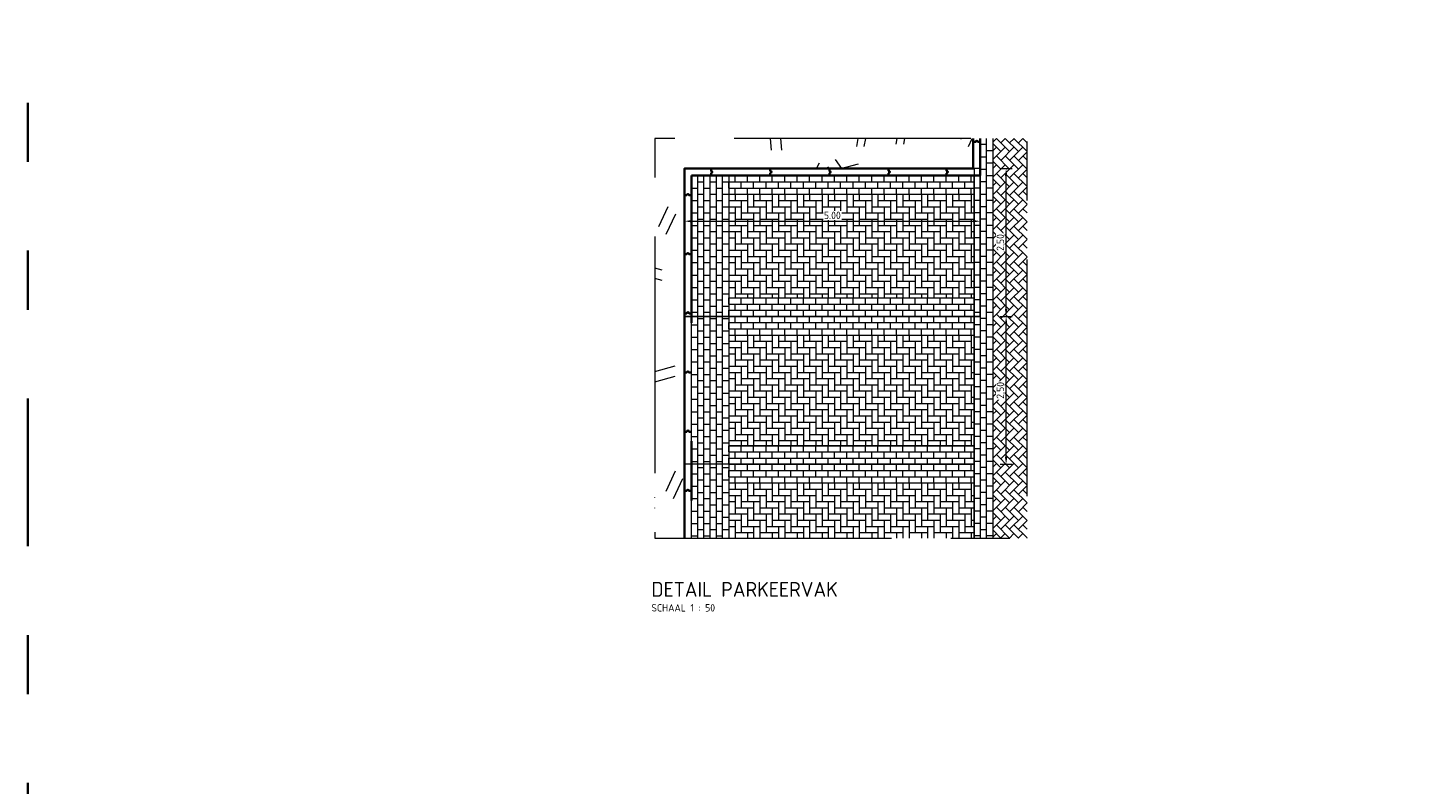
# Model space of a CAD drawing. Header units: metres. Extents: x 90794 to 91984, y 464666 to 465269.
# Tile 43 of 81: x 91469 to 91493, y 465060 to 465073. Entities that reach past the tile are written whole.
import ezdxf

# ---------------------------------------------------------------- set-up
doc = ezdxf.new("R2010")
doc.units = ezdxf.units.M
for name, pattern in [('AL-TEKENBLADGRENS', [11.5, 2.5, -1.5, 1, -1.5, 1, -1.5, 2.5]), ('VH-OPSLUITBAND_120X250_A', [13, 8, -2, 1, -2]), ('XX-AFBREEK', [7, 4, -1, 1, -1])]:
    doc.linetypes.add(name, pattern=pattern)
for name, color, linetype, lineweight in [('N-WE-GR-GRAS_RUIGGRAS-A-500', 62, 'Continuous', 18), ('N-WE-VH-KANTOPSLUITING_OPSLUITBAND_120X250-G', 150, 'VH-OPSLUITBAND_120X250_A', 35), ('N-WE-VH-M', 7, 'Continuous', 18), ('N-WE-VH-VERHARDING-G', 7, 'Continuous', 35), ('N-WE-VH-VERHARDING_BETONSTRAATSTEEN_KEIFORMAAT-A-50', 251, 'Continuous', 18), ('X-XX-AL-AFBREEKLIJN-G', 7, 'XX-AFBREEK', 18), ('X-XX-AL-TEKENBLADGRENS-G', 7, 'AL-TEKENBLADGRENS', 35), ('X-XX-AL-VERWIJZING-S', 7, 'Continuous', 25)]:
    doc.layers.add(name, color=color, linetype=linetype, lineweight=lineweight)
doc.layers.add('X-XX-AL-HULPLIJN-G', color=155, linetype='Continuous', lineweight=18, plot=False)
doc.layers.get('0').freeze()
doc.styles.add('NLCS-ISO', font='NLCS-ISO.ttf')
doc.styles.add('NLCS-ISO-M50-T25', font='NLCS-ISO.ttf', dxfattribs={"height": 0.125})
doc.dimstyles.new('NLCS-M50-T25-PIJL_L2_H1', dxfattribs={"dimscale": 0.05, "dimtxt": 2.5, "dimasz": 2.5, "dimexe": 2, "dimexo": 2, "dimgap": 0.7, "dimtad": 1, "dimzin": 0, "dimdsep": 46, "dimtxsty": 'NLCS-ISO-M50-T25', "dimcen": 0, "dimdle": 2, "dimclrd": 256, "dimclre": 256, "dimclrt": 256, "dimadec": 1, "dimazin": 0, "dimtfac": 1, "dimtdec": 3, "dimtofl": 0, "dimtmove": 0, "dimatfit": 3, "dimfxl": 2, "dimfxlon": 1, "dimtfillclr": 256, "dimtolj": 1, "dimtzin": 0, "dimlwd": -1, "dimlwe": -1, "dimarcsym": 0})

# ---------------------------------------------------------------- blocks, each defined once
blk = doc.blocks.new('SAL-VERWIJZING_ONDERSCHRIFT-SO')
at = {"linetype": 'Continuous', "style": 'NLCS-ISO'}
blk.add_text('SCHAAL 1 :', height=2.5, dxfattribs=at).set_placement((0, -3.75))
at = {"style": 'NLCS-ISO'}
for tag, p, height in [('OMSCHRIJVING', (0, 1.25), 5), ('SCHAAL', (18.15, -3.75), 2.5)]:
    blk.add_attdef(tag, p, '', height=height, dxfattribs=at)
blk = doc.blocks.new('*D227')
at = {"layer": 'Defpoints', "color": 0, "transparency": 16777216}
for p in [(91480.074, 465070.124), (91485.074, 465070.124), (91485.074, 465069.234)]:
    blk.add_point(p, dxfattribs=at)
at = {"layer": 'N-WE-VH-M', "transparency": 16777216}
for p, q in [((91480.074, 465069.334), (91480.074, 465069.134)), ((91485.074, 465069.334), (91485.074, 465069.134)), ((91480.199, 465069.234), (91484.949, 465069.234))]:
    blk.add_line(p, q, dxfattribs=at)
for points in [[(91480.199, 465069.255), (91480.199, 465069.213), (91480.074, 465069.234)], [(91484.949, 465069.255), (91484.949, 465069.213), (91485.074, 465069.234)]]:
    blk.add_solid(points, dxfattribs=at)
at = {"layer": 'N-WE-VH-M', "transparency": 16777216, "insert": (91482.574, 465069.332), "char_height": 0.125, "attachment_point": 5, "style": 'NLCS-ISO-M50-T25', "bg_fill": 3, "box_fill_scale": 1.1, "bg_fill_color": 256, "bg_fill_true_color": 13158600, "bg_fill_transparency": 0}
blk.add_mtext('\\A1;5.00', dxfattribs=at)
blk = doc.blocks.new('*D228')
at = {"layer": 'Defpoints', "color": 0, "transparency": 16777216}
for p in [(91485.074, 465067.624), (91485.51, 465067.624), (91485.074, 465065.124)]:
    blk.add_point(p, dxfattribs=at)
at = {"layer": 'N-WE-VH-M', "transparency": 16777216}
for p, q in [((91485.41, 465067.624), (91485.61, 465067.624)), ((91485.51, 465065.249), (91485.51, 465067.499)), ((91485.41, 465065.124), (91485.61, 465065.124))]:
    blk.add_line(p, q, dxfattribs=at)
for points in [[(91485.489, 465067.499), (91485.53, 465067.499), (91485.51, 465067.624)], [(91485.489, 465065.249), (91485.53, 465065.249), (91485.51, 465065.124)]]:
    blk.add_solid(points, dxfattribs=at)
at = {"layer": 'N-WE-VH-M', "transparency": 16777216, "insert": (91485.412, 465066.374), "char_height": 0.125, "attachment_point": 5, "rotation": 90, "style": 'NLCS-ISO-M50-T25', "bg_fill": 3, "box_fill_scale": 1.1, "bg_fill_color": 256, "bg_fill_true_color": 13158600, "bg_fill_transparency": 0}
blk.add_mtext('\\A1;2.50', dxfattribs=at)
blk = doc.blocks.new('*D229')
at = {"layer": 'Defpoints', "color": 0, "transparency": 16777216}
for p in [(91485.074, 465070.124), (91485.51, 465070.124), (91485.074, 465067.624)]:
    blk.add_point(p, dxfattribs=at)
at = {"layer": 'N-WE-VH-M', "transparency": 16777216}
for p, q in [((91485.41, 465070.124), (91485.61, 465070.124)), ((91485.51, 465067.749), (91485.51, 465069.999)), ((91485.41, 465067.624), (91485.61, 465067.624))]:
    blk.add_line(p, q, dxfattribs=at)
for points in [[(91485.489, 465069.999), (91485.53, 465069.999), (91485.51, 465070.124)], [(91485.489, 465067.749), (91485.53, 465067.749), (91485.51, 465067.624)]]:
    blk.add_solid(points, dxfattribs=at)
at = {"layer": 'N-WE-VH-M', "transparency": 16777216, "insert": (91485.412, 465068.874), "char_height": 0.125, "attachment_point": 5, "rotation": 90, "style": 'NLCS-ISO-M50-T25', "bg_fill": 3, "box_fill_scale": 1.1, "bg_fill_color": 256, "bg_fill_true_color": 13158600, "bg_fill_transparency": 0}
blk.add_mtext('\\A1;2.50', dxfattribs=at)

msp = doc.modelspace()

# ---------------------------------------------------------------- hatches: boundary and pattern name
at = {"layer": 'N-WE-GR-GRAS_RUIGGRAS-A-500'}
h = msp.add_hatch(dxfattribs=at)
h.set_pattern_fill('AGR-GRAS_RUIGGRAS-SO', color=256, scale=0.025, pattern_type=2)
h.set_pattern_definition([(40, (0, 0), (-1.387956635, 3.404291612), [0.375, -4]), (40, (0.125, -0.125), (-1.387956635, 3.404291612), [0.375, -4]), (95, (0.75, -0.125), (-3.93183054, 1.914604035), [0.375, -2]), (95, (0.925, -0.125), (-3.93183054, 1.914604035), [0.375, -2]), (125, (1, 0.5), (-3.686609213, 0.47054491), [0.375, -2.5]), (125, (1.125, 0.625), (-3.686609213, 0.47054491), [0.375, -2.5]), (15, (0, 0.625), (0.801841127, 2.803043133), [0.375, -2]), (15, (0, 0.8), (0.801841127, 2.803043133), [0.375, -2]), (165, (0, 0.625), (-2.41946016, -3.23399328), [0.375, -2]), (165, (0, 0.8), (-2.41946016, -3.23399328), [0.375, -2]), (65, (0, 0), (-1.33717003, 1.864832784), [0.375, -2.5]), (65, (0.125, -0.125), (-1.33717003, 1.864832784), [0.375, -2.5]), (80, (0.75, -0.125), (-3.302320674, 2.86699811), [0.375, -2]), (80, (0.875, -0.125), (-3.302320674, 2.86699811), [0.375, -2]), (80, (0.25, 0.5), (-2.331783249, 1.172726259), [0.375, -2]), (80, (0.375, 0.5), (-2.331783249, 1.172726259), [0.375, -2])])
h.paths.add_polyline_path([(91484.954, 465070.634), (91479.574, 465070.634), (91479.574, 465063.874), (91480.074, 465063.874), (91480.074, 465070.124), (91484.954, 465070.124)])
at = {"layer": 'N-WE-VH-VERHARDING_BETONSTRAATSTEEN_KEIFORMAAT-A-50'}
h = msp.add_hatch(dxfattribs=at)
h.set_pattern_fill('AVH-BSS_KEIFORMAAT_HALFST', color=256, pattern_type=2)
h.set_pattern_definition([(0, (91485.07421, 465071.37364), (0.105, 0.105), [0.105, -0.105]), (90, (91485.07421, 465071.37364), (-0.105, 6e-18), [])])
h.paths.add_polyline_path([(91485.284, 465070.634), (91485.074, 465070.634), (91485.074, 465070.004), (91484.969, 465070.004), (91484.969, 465063.874), (91485.284, 465063.874)])
h = msp.add_hatch(dxfattribs=at)
h.set_pattern_fill('AVH-BSS_KEIFORMAAT_KEPER', color=256, angle=315, pattern_type=2)
h.set_pattern_definition([(315, (91485.49421, 465070.63364), (0.1484924, -4e-17), [0.315, -0.105]), (225, (91485.6427, 465070.78213), (0.1484924, -6e-17), [0.315, -0.105])])
h.paths.add_polyline_path([(91485.864, 465070.634), (91485.284, 465070.634), (91485.284, 465063.874), (91485.864, 465063.874)])
h = msp.add_hatch(dxfattribs=at)
h.set_pattern_fill('AVH-BSS_KEIFORMAAT_HALFST', color=256, pattern_type=2)
h.set_pattern_definition([(0, (91480.19421, 465070.00364), (0.105, 0.105), [0.105, -0.105]), (90, (91480.19421, 465070.00364), (-0.105, 6e-18), [])])
h.paths.add_polyline_path([(91480.824, 465065.124), (91480.194, 465065.124), (91480.194, 465063.874), (91480.824, 465063.874)])
h.paths.add_polyline_path([(91480.824, 465067.624), (91480.194, 465067.624), (91480.194, 465065.124), (91480.824, 465065.124)])
h.paths.add_polyline_path([(91480.824, 465070.004), (91480.194, 465070.004), (91480.194, 465067.624), (91480.824, 465067.624)])
h = msp.add_hatch(dxfattribs=at)
h.set_pattern_fill('AVH-BSS_KEIFORMAAT_HALFST', color=256, angle=90, pattern_type=2)
h.set_pattern_definition([(90, (91480.61421, 465070.00364), (-0.105, 0.105), [0.105, -0.105]), (180, (91480.61421, 465070.00364), (-1e-17, -0.105), [])])
h.paths.add_polyline_path([(91484.969, 465070.004), (91480.824, 465070.004), (91480.824, 465069.689), (91484.969, 465069.689)])
h = msp.add_hatch(dxfattribs=at)
h.set_pattern_fill('AVH-BSS_KEIFORMAAT_ELLEBOOG', color=256, pattern_type=2)
h.set_pattern_definition([(0, (91480.61421, 465069.79364), (0.105, 0.105), [0.315, -0.105]), (270, (91480.61421, 465070.00364), (0.105, 0.105), [0.315, -0.105])])
h.paths.add_polyline_path([(91484.969, 465069.689), (91480.824, 465069.689), (91480.824, 465067.939), (91484.969, 465067.939)])
h = msp.add_hatch(dxfattribs=at)
h.set_pattern_fill('AVH-BSS_KEIFORMAAT_HALFST', color=256, angle=90, pattern_type=2)
h.set_pattern_definition([(90, (91480.61421, 465067.83364), (-0.105, 0.105), [0.105, -0.105]), (180, (91480.61421, 465067.83364), (-1e-17, -0.105), [])])
h.paths.add_polyline_path([(91484.969, 465067.939), (91480.824, 465067.939), (91480.824, 465067.309), (91484.969, 465067.309)])
h = msp.add_hatch(dxfattribs=at)
h.set_pattern_fill('AVH-BSS_KEIFORMAAT_ELLEBOOG', color=256, pattern_type=2)
h.set_pattern_definition([(0, (91480.61421, 465067.41364), (0.105, 0.105), [0.315, -0.105]), (270, (91480.61421, 465067.62364), (0.105, 0.105), [0.315, -0.105])])
h.paths.add_polyline_path([(91484.969, 465067.309), (91480.824, 465067.309), (91480.824, 465065.439), (91484.969, 465065.439)])
h = msp.add_hatch(dxfattribs=at)
h.set_pattern_fill('AVH-BSS_KEIFORMAAT_HALFST', color=256, angle=90, pattern_type=2)
h.set_pattern_definition([(90, (91480.61421, 465065.33364), (-0.105, 0.105), [0.105, -0.105]), (180, (91480.61421, 465065.33364), (-1e-17, -0.105), [])])
h.paths.add_polyline_path([(91484.969, 465065.439), (91480.824, 465065.439), (91480.824, 465064.809), (91484.969, 465064.809)])
h = msp.add_hatch(dxfattribs=at)
h.set_pattern_fill('AVH-BSS_KEIFORMAAT_ELLEBOOG', color=256, pattern_type=2)
h.set_pattern_definition([(0, (91480.61421, 465064.91364), (0.105, 0.105), [0.315, -0.105]), (270, (91480.61421, 465065.12364), (0.105, 0.105), [0.315, -0.105])])
h.paths.add_polyline_path([(91480.824, 465063.874), (91484.969, 465063.874), (91484.969, 465064.809), (91480.824, 465064.809)])

# ---------------------------------------------------------------- linework, layer by layer
at = {"layer": 'N-WE-VH-KANTOPSLUITING_OPSLUITBAND_120X250-G', "flags": 128}
msp.add_lwpolyline([(91485.074, 465070.634), (91485.074, 465070.004), (91480.194, 465070.004), (91480.194, 465063.874)], dxfattribs=at)
at = {"layer": 'N-WE-VH-VERHARDING-G', "flags": 128}
msp.add_lwpolyline([(91484.954, 465070.634), (91484.954, 465070.124), (91480.074, 465070.124), (91480.074, 465063.874)], dxfattribs=at)
for points in [[(91484.954, 465070.574), (91484.994, 465070.574, -1), (91485.034, 465070.574), (91485.074, 465070.574)], [(91480.524, 465070.124), (91480.524, 465070.084, -1), (91480.524, 465070.044), (91480.524, 465070.004)], [(91481.524, 465070.124), (91481.524, 465070.084, -1), (91481.524, 465070.044), (91481.524, 465070.004)], [(91482.524, 465070.124), (91482.524, 465070.084, -1), (91482.524, 465070.044), (91482.524, 465070.004)], [(91483.524, 465070.124), (91483.524, 465070.084, -1), (91483.524, 465070.044), (91483.524, 465070.004)], [(91484.504, 465070.124), (91484.504, 465070.084, -1), (91484.504, 465070.044), (91484.504, 465070.004)], [(91480.074, 465069.674), (91480.114, 465069.674, -1), (91480.154, 465069.674), (91480.194, 465069.674)], [(91480.074, 465068.674), (91480.114, 465068.674, -1), (91480.154, 465068.674), (91480.194, 465068.674)], [(91480.074, 465067.674), (91480.114, 465067.674, -1), (91480.154, 465067.674), (91480.194, 465067.674)], [(91480.074, 465066.674), (91480.114, 465066.674, -1), (91480.154, 465066.674), (91480.194, 465066.674)], [(91480.074, 465065.674), (91480.114, 465065.674, -1), (91480.154, 465065.674), (91480.194, 465065.674)], [(91480.074, 465064.674), (91480.114, 465064.674, -1), (91480.154, 465064.674), (91480.194, 465064.674)]]:
    msp.add_lwpolyline(points, format="xyb", dxfattribs=at)
at = {"layer": 'X-XX-AL-AFBREEKLIJN-G', "flags": 128}
msp.add_lwpolyline([(91479.574, 465063.874), (91485.864, 465063.874), (91485.864, 465070.634), (91479.574, 465070.634)], close=True, dxfattribs=at)
at = {"layer": 'X-XX-AL-HULPLIJN-G', "flags": 128}
msp.add_lwpolyline([(91480.824, 465064.809), (91484.969, 465064.809)], dxfattribs=at)
at = {"layer": 'X-XX-AL-TEKENBLADGRENS-G', "flags": 128}
msp.add_lwpolyline([(91468.983, 465121.005), (91970.06, 465121.005), (91970.06, 464666.448), (91468.983, 464666.448)], close=True, dxfattribs=at)

# ---------------------------------------------------------------- block references
at = {"layer": 'X-XX-AL-VERWIJZING-S', "xscale": 0.05, "yscale": 0.05, "zscale": 0.05}
msp.add_blockref('SAL-VERWIJZING_ONDERSCHRIFT-SO', (91479.517, 465062.822), dxfattribs=at).add_auto_attribs({'OMSCHRIJVING': 'DETAIL PARKEERVAK', 'SCHAAL': '50'})

# ---------------------------------------------------------------- next in the draw order: dimensions: what is measured, and where the dimension line sits
at = {"layer": 'N-WE-VH-M'}
dim = msp.add_linear_dim(base=(91485.074, 465069.234), p1=(91480.074, 465070.124), p2=(91485.074, 465070.124), dimstyle='NLCS-M50-T25-PIJL_L2_H1', override={"dimtfill": 1}, dxfattribs=at)
dim.commit()
dim.dimension.update_dxf_attribs({"geometry": '*D227', "text_midpoint": (91482.574, 465069.332)})
dim = msp.add_linear_dim(base=(91485.51, 465067.624), p1=(91485.074, 465065.124), p2=(91485.074, 465067.624), angle=90, dimstyle='NLCS-M50-T25-PIJL_L2_H1', override={"dimtfill": 1}, dxfattribs=at)
dim.commit()
dim.dimension.update_dxf_attribs({"geometry": '*D228', "text_midpoint": (91485.412, 465066.374)})

# ---------------------------------------------------------------- next in the draw order: linework, layer by layer
at = {"layer": 'X-XX-AL-HULPLIJN-G', "flags": 128}
for points in [[(91480.824, 465070.004), (91480.824, 465063.874)], [(91480.824, 465067.309), (91484.969, 465067.309)], [(91480.824, 465065.439), (91484.969, 465065.439)], [(91484.969, 465065.124), (91480.074, 465065.124)]]:
    msp.add_lwpolyline(points, dxfattribs=at)

# ---------------------------------------------------------------- next in the draw order: dimensions: what is measured, and where the dimension line sits
at = {"layer": 'N-WE-VH-M'}
dim = msp.add_linear_dim(base=(91485.51, 465070.124), p1=(91485.074, 465067.624), p2=(91485.074, 465070.124), angle=90, dimstyle='NLCS-M50-T25-PIJL_L2_H1', override={"dimtfill": 1}, dxfattribs=at)
dim.commit()
dim.dimension.update_dxf_attribs({"geometry": '*D229', "text_midpoint": (91485.412, 465068.874)})

# ---------------------------------------------------------------- next in the draw order: linework, layer by layer
at = {"layer": 'X-XX-AL-HULPLIJN-G', "flags": 128}
for points in [[(91485.284, 465070.634), (91485.284, 465063.874)], [(91484.969, 465070.124), (91484.969, 465063.874)], [(91480.824, 465069.689), (91484.969, 465069.689)], [(91480.824, 465067.939), (91484.969, 465067.939)], [(91485.074, 465067.624), (91480.074, 465067.624)]]:
    msp.add_lwpolyline(points, dxfattribs=at)
msp.add_lwpolyline([(91480.074, 465067.624), (91485.074, 465067.624), (91485.074, 465070.124), (91480.074, 465070.124)], close=True, dxfattribs=at)

doc.saveas('drawing.dxf')
